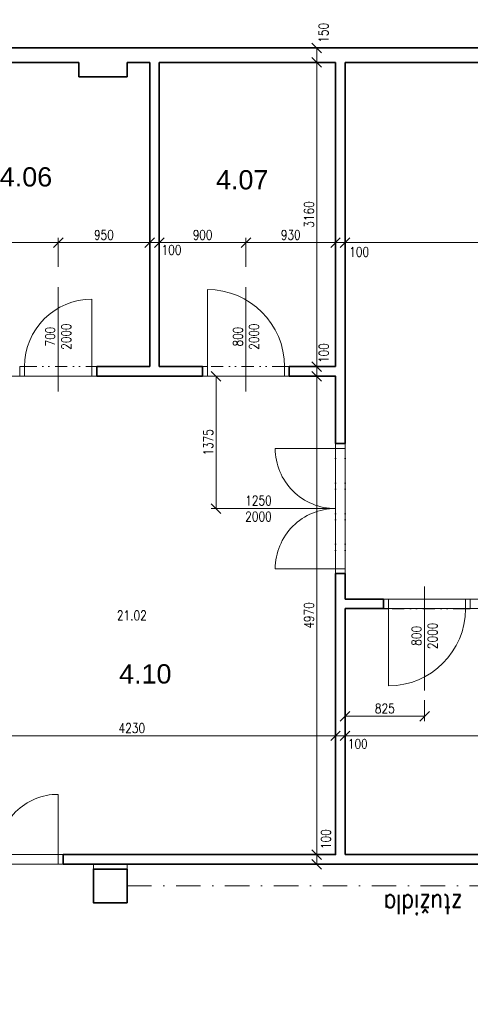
# Model space of a CAD drawing. Header units: millimetres. Extents: x -485339 to 350584, y -1189934 to 0.
# Tile 174 of 178: x -69405 to -64725, y -723233 to -713004. Entities that reach past the tile are written whole.
import ezdxf
from ezdxf.enums import TextEntityAlignment as Align

# ---------------------------------------------------------------- set-up
doc = ezdxf.new("R2010")
doc.units = ezdxf.units.MM
doc.header["$LTSCALE"] = 10
doc.linetypes.add('DASHDOT', pattern=[25.4, 12.7, -6.35, 0, -6.35])
doc.linetypes.add('DĚLICÍ2', pattern=[15.875, 6.35, -3.175, 0, -3.175, 0, -3.175])
doc.layers.get('Defpoints').update_dxf_attribs({"color": 201})
doc.layers.add('BOUR_DVEŘE', color=7, linetype='Continuous', lineweight=18, true_color=0x4ccd32)
for name, color, linetype, lineweight in [('St__otvory_dveře', 40, 'Continuous', 18), ('St_kóty', 132, 'Continuous', 18), ('St_plocha_místnosti', 250, 'Continuous', 18), ('St_popis_otvory', 40, 'Continuous', 18), ('St_čáry_obrys', 5, 'Continuous', 35), ('St_čáry_osy', 250, 'DASHDOT', 18), ('St_čáry_plné', 250, 'Continuous', 18)]:
    doc.layers.add(name, color=color, linetype=linetype, lineweight=lineweight)
doc.layers.add('St_plocha_místn', color=140, linetype='Continuous', lineweight=18, plot=False)
doc.styles.add('Andy', font='arial.ttf')
doc.styles.get("Standard").update_dxf_attribs({"font": 'simplex.shx', "width": 0.8})
doc.dimstyles.new('stavebníM50 vnitřní', dxfattribs={"dimtxt": 100, "dimasz": 100, "dimexe": 50, "dimexo": 100, "dimgap": 30, "dimtad": 1, "dimdec": 0, "dimtxsty": 'Standard', "dimblk": 'OBLIQUE', "dimcen": 2.5, "dimclrd": 256, "dimclre": 256, "dimclrt": 256, "dimadec": 0, "dimazin": 0, "dimtfac": 1, "dimtdec": 0, "dimtmove": 2, "dimatfit": 2, "dimldrblk": 'OBLIQUE', "dimfxl": 250, "dimfxlon": 1, "dimlwd": -1, "dimlwe": -1, "dimarcsym": 0})

# ---------------------------------------------------------------- blocks, each defined once
blk = doc.blocks.new('G$CC1796412')
at = {"layer": 'St__otvory_dveře', "color": 0, "ltscale": 2}
blk.add_lwpolyline([(850, 1), (850, 801)], dxfattribs=at)
at = {"layer": 'St__otvory_dveře', "ltscale": 2}
for points in [[(50, 0), (0, 0), (0, -100), (50, -100)], [(900, 1), (850, 1), (850, -99), (900, -99)]]:
    blk.add_lwpolyline(points, close=True, dxfattribs=at)
at = {"layer": 'St__otvory_dveře', "linetype": 'DĚLICÍ2', "ltscale": 2}
for points in [[(50, 0), (850, 1)], [(50, -100), (850, -99)]]:
    blk.add_lwpolyline(points, dxfattribs=at)
at = {"layer": 'St__otvory_dveře', "color": 0, "ltscale": 2}
blk.add_arc((850, 1), 800, 90, 180, dxfattribs=at)
blk = doc.blocks.new('G$CB4A84410')
at = {"layer": 'St__otvory_dveře', "ltscale": 2}
for points in [[(100, -50), (100, 0), (0, 0), (0, -50)], [(101, -800), (101, -750), (1, -750), (1, -800)]]:
    blk.add_lwpolyline(points, close=True, dxfattribs=at)
at = {"layer": 'St__otvory_dveře', "linetype": 'DĚLICÍ2', "ltscale": 2}
for points in [[(0, -50), (1, -750)], [(100, -50), (101, -750)]]:
    blk.add_lwpolyline(points, dxfattribs=at)
at = {"layer": 'St__otvory_dveře', "color": 0, "ltscale": 2}
blk.add_lwpolyline([(101, -750), (801, -750)], dxfattribs=at)
blk.add_arc((101, -750), 700, 0, 90, dxfattribs=at)
blk = doc.blocks.new('G$CCBB459BE')
at = {"layer": 'St__otvory_dveře', "color": 0, "ltscale": 2}
for points in [[(50, 101), (50, 726)], [(1300, 101), (1300, 726)]]:
    blk.add_lwpolyline(points, dxfattribs=at)
at = {"layer": 'St__otvory_dveře', "ltscale": 2}
for points in [[(50, 100), (0, 100), (0, 0), (50, 0)], [(1350, 101), (1300, 101), (1300, 1), (1350, 1)]]:
    blk.add_lwpolyline(points, close=True, dxfattribs=at)
at = {"layer": 'St__otvory_dveře', "linetype": 'DĚLICÍ2', "ltscale": 2}
for points in [[(50, 100), (1300, 101)], [(50, 0), (1300, 1)]]:
    blk.add_lwpolyline(points, dxfattribs=at)
at = {"layer": 'St__otvory_dveře', "color": 0, "ltscale": 2}
for centre, start, end in [((50, 101), 359.9631, 90), ((1300, 101), 90, 180.0369)]:
    blk.add_arc(centre, 625, start, end, dxfattribs=at)
blk = doc.blocks.new('_OBLIQUE')
at = {"color": 0, "linetype": 'ByBlock'}
blk.add_line((-0.5, -0.5), (0.5, 0.5), dxfattribs=at)
blk = doc.blocks.new('*D5346')
at = {"layer": 'Defpoints', "color": 0}
for p in [(-69005, -715320), (-69005, -715784), (-70355, -716608)]:
    blk.add_point(p, dxfattribs=at)
at = {"layer": 'St_kóty'}
for p, q in [((-70355, -715570), (-70355, -715270)), ((-70355, -715320), (-69005, -715320)), ((-69005, -715570), (-69005, -715270))]:
    blk.add_line(p, q, dxfattribs=at)
at = {"layer": 'St_kóty', "linetype": 'ByBlock', "xscale": 100, "yscale": 100, "zscale": 100, "rotation": 180}
blk.add_blockref('_OBLIQUE', (-70355, -715320), dxfattribs=at)
at = {"layer": 'St_kóty', "linetype": 'ByBlock', "xscale": 100, "yscale": 100, "zscale": 100}
blk.add_blockref('_OBLIQUE', (-69005, -715320), dxfattribs=at)
at = {"layer": 'St_kóty', "insert": (-69680, -715240), "char_height": 100, "attachment_point": 5}
blk.add_mtext('1350', dxfattribs=at)
blk = doc.blocks.new('*D5347')
at = {"layer": 'Defpoints', "color": 0}
for p in [(-68055, -715320), (-69005, -715784), (-68055, -716608)]:
    blk.add_point(p, dxfattribs=at)
at = {"layer": 'St_kóty'}
for p, q in [((-69005, -715570), (-69005, -715270)), ((-69005, -715320), (-68055, -715320)), ((-68055, -715570), (-68055, -715270))]:
    blk.add_line(p, q, dxfattribs=at)
at = {"layer": 'St_kóty', "linetype": 'ByBlock', "xscale": 100, "yscale": 100, "zscale": 100, "rotation": 180}
blk.add_blockref('_OBLIQUE', (-69005, -715320), dxfattribs=at)
at = {"layer": 'St_kóty', "linetype": 'ByBlock', "xscale": 100, "yscale": 100, "zscale": 100}
blk.add_blockref('_OBLIQUE', (-68055, -715320), dxfattribs=at)
at = {"layer": 'St_kóty', "insert": (-68530, -715240), "char_height": 100, "attachment_point": 5}
blk.add_mtext('950', dxfattribs=at)
blk = doc.blocks.new('*D5348')
at = {"layer": 'Defpoints', "color": 0}
for p in [(-67955, -715320), (-68055, -716608), (-67955, -716608)]:
    blk.add_point(p, dxfattribs=at)
at = {"layer": 'St_kóty'}
for p, q in [((-68055, -715570), (-68055, -715270)), ((-68055, -715320), (-67955, -715320)), ((-67955, -715570), (-67955, -715270))]:
    blk.add_line(p, q, dxfattribs=at)
at = {"layer": 'St_kóty', "linetype": 'ByBlock', "xscale": 100, "yscale": 100, "zscale": 100, "rotation": 180}
blk.add_blockref('_OBLIQUE', (-68055, -715320), dxfattribs=at)
at = {"layer": 'St_kóty', "linetype": 'ByBlock', "xscale": 100, "yscale": 100, "zscale": 100}
blk.add_blockref('_OBLIQUE', (-67955, -715320), dxfattribs=at)
at = {"layer": 'St_kóty', "insert": (-67829, -715396), "char_height": 100, "attachment_point": 5}
blk.add_mtext('100', dxfattribs=at)
blk = doc.blocks.new('*D5349')
at = {"layer": 'Defpoints', "color": 0}
for p in [(-67055, -715320), (-67055, -715784), (-67955, -716608)]:
    blk.add_point(p, dxfattribs=at)
at = {"layer": 'St_kóty'}
for p, q in [((-67955, -715570), (-67955, -715270)), ((-67955, -715320), (-67055, -715320)), ((-67055, -715570), (-67055, -715270))]:
    blk.add_line(p, q, dxfattribs=at)
at = {"layer": 'St_kóty', "linetype": 'ByBlock', "xscale": 100, "yscale": 100, "zscale": 100, "rotation": 180}
blk.add_blockref('_OBLIQUE', (-67955, -715320), dxfattribs=at)
at = {"layer": 'St_kóty', "linetype": 'ByBlock', "xscale": 100, "yscale": 100, "zscale": 100}
blk.add_blockref('_OBLIQUE', (-67055, -715320), dxfattribs=at)
at = {"layer": 'St_kóty', "insert": (-67505, -715240), "char_height": 100, "attachment_point": 5}
blk.add_mtext('900', dxfattribs=at)
blk = doc.blocks.new('*D5350')
at = {"layer": 'Defpoints', "color": 0}
for p in [(-66125, -715320), (-67055, -715784), (-66125, -716608)]:
    blk.add_point(p, dxfattribs=at)
at = {"layer": 'St_kóty'}
for p, q in [((-67055, -715570), (-67055, -715270)), ((-67055, -715320), (-66125, -715320)), ((-66125, -715570), (-66125, -715270))]:
    blk.add_line(p, q, dxfattribs=at)
at = {"layer": 'St_kóty', "linetype": 'ByBlock', "xscale": 100, "yscale": 100, "zscale": 100, "rotation": 180}
blk.add_blockref('_OBLIQUE', (-67055, -715320), dxfattribs=at)
at = {"layer": 'St_kóty', "linetype": 'ByBlock', "xscale": 100, "yscale": 100, "zscale": 100}
blk.add_blockref('_OBLIQUE', (-66125, -715320), dxfattribs=at)
at = {"layer": 'St_kóty', "insert": (-66590, -715240), "char_height": 100, "attachment_point": 5}
blk.add_mtext('930', dxfattribs=at)
blk = doc.blocks.new('*D5351')
at = {"layer": 'Defpoints', "color": 0}
for p in [(-66025, -715320), (-66125, -716608), (-66025, -716608)]:
    blk.add_point(p, dxfattribs=at)
at = {"layer": 'St_kóty'}
for p, q in [((-66125, -715570), (-66125, -715270)), ((-66125, -715320), (-66025, -715320)), ((-66025, -715570), (-66025, -715270))]:
    blk.add_line(p, q, dxfattribs=at)
at = {"layer": 'St_kóty', "linetype": 'ByBlock', "xscale": 100, "yscale": 100, "zscale": 100, "rotation": 180}
blk.add_blockref('_OBLIQUE', (-66125, -715320), dxfattribs=at)
at = {"layer": 'St_kóty', "linetype": 'ByBlock', "xscale": 100, "yscale": 100, "zscale": 100}
blk.add_blockref('_OBLIQUE', (-66025, -715320), dxfattribs=at)
at = {"layer": 'St_kóty', "insert": (-65880, -715417), "char_height": 100, "attachment_point": 5}
blk.add_mtext('100', dxfattribs=at)
blk = doc.blocks.new('*D5352')
at = {"layer": 'Defpoints', "color": 0}
for p in [(-59875, -715320), (-59875, -715873), (-66025, -716608)]:
    blk.add_point(p, dxfattribs=at)
at = {"layer": 'St_kóty'}
for p, q in [((-66025, -715570), (-66025, -715270)), ((-66025, -715320), (-59875, -715320)), ((-59875, -715570), (-59875, -715270))]:
    blk.add_line(p, q, dxfattribs=at)
at = {"layer": 'St_kóty', "linetype": 'ByBlock', "xscale": 100, "yscale": 100, "zscale": 100, "rotation": 180}
blk.add_blockref('_OBLIQUE', (-66025, -715320), dxfattribs=at)
at = {"layer": 'St_kóty', "linetype": 'ByBlock', "xscale": 100, "yscale": 100, "zscale": 100}
blk.add_blockref('_OBLIQUE', (-59875, -715320), dxfattribs=at)
at = {"layer": 'St_kóty', "insert": (-62950, -715240), "char_height": 100, "attachment_point": 5}
blk.add_mtext('6150', dxfattribs=at)
blk = doc.blocks.new('*D5355')
at = {"layer": 'Defpoints', "color": 0}
for p in [(-70355, -720238), (-66125, -720444), (-66125, -721678)]:
    blk.add_point(p, dxfattribs=at)
at = {"layer": 'St_kóty'}
for p, q in [((-70355, -720338), (-70355, -720494)), ((-70355, -720444), (-66125, -720444)), ((-66125, -720694), (-66125, -720394))]:
    blk.add_line(p, q, dxfattribs=at)
at = {"layer": 'St_kóty', "linetype": 'ByBlock', "xscale": 100, "yscale": 100, "zscale": 100, "rotation": 180}
blk.add_blockref('_OBLIQUE', (-70355, -720444), dxfattribs=at)
at = {"layer": 'St_kóty', "linetype": 'ByBlock', "xscale": 100, "yscale": 100, "zscale": 100}
blk.add_blockref('_OBLIQUE', (-66125, -720444), dxfattribs=at)
at = {"layer": 'St_kóty', "insert": (-68240, -720364), "char_height": 100, "attachment_point": 5}
blk.add_mtext('4230', dxfattribs=at)
blk = doc.blocks.new('*D5356')
at = {"layer": 'Defpoints', "color": 0}
for p in [(-66025, -720444), (-66125, -721678), (-66025, -721678)]:
    blk.add_point(p, dxfattribs=at)
at = {"layer": 'St_kóty'}
for p, q in [((-66125, -720694), (-66125, -720394)), ((-66125, -720444), (-66025, -720444)), ((-66025, -720694), (-66025, -720394))]:
    blk.add_line(p, q, dxfattribs=at)
at = {"layer": 'St_kóty', "linetype": 'ByBlock', "xscale": 100, "yscale": 100, "zscale": 100, "rotation": 180}
blk.add_blockref('_OBLIQUE', (-66125, -720444), dxfattribs=at)
at = {"layer": 'St_kóty', "linetype": 'ByBlock', "xscale": 100, "yscale": 100, "zscale": 100}
blk.add_blockref('_OBLIQUE', (-66025, -720444), dxfattribs=at)
at = {"layer": 'St_kóty', "insert": (-65894, -720527), "char_height": 100, "attachment_point": 5}
blk.add_mtext('100', dxfattribs=at)
blk = doc.blocks.new('*D5357')
at = {"layer": 'Defpoints', "color": 0}
for p in [(-59875, -720444), (-66025, -721678), (-59875, -721678)]:
    blk.add_point(p, dxfattribs=at)
at = {"layer": 'St_kóty'}
for p, q in [((-66025, -720694), (-66025, -720394)), ((-66025, -720444), (-59875, -720444)), ((-59875, -720694), (-59875, -720394))]:
    blk.add_line(p, q, dxfattribs=at)
at = {"layer": 'St_kóty', "linetype": 'ByBlock', "xscale": 100, "yscale": 100, "zscale": 100, "rotation": 180}
blk.add_blockref('_OBLIQUE', (-66025, -720444), dxfattribs=at)
at = {"layer": 'St_kóty', "linetype": 'ByBlock', "xscale": 100, "yscale": 100, "zscale": 100}
blk.add_blockref('_OBLIQUE', (-59875, -720444), dxfattribs=at)
at = {"layer": 'St_kóty', "insert": (-62950, -720364), "char_height": 100, "attachment_point": 5}
blk.add_mtext('6150', dxfattribs=at)
blk = doc.blocks.new('*D5360')
at = {"layer": 'Defpoints', "color": 0}
for p in [(-66025, -719974), (-65200, -719974), (-66025, -720240)]:
    blk.add_point(p, dxfattribs=at)
at = {"layer": 'St_kóty'}
for p, q in [((-66025, -720074), (-66025, -720290)), ((-65200, -720074), (-65200, -720290)), ((-65200, -720240), (-66025, -720240))]:
    blk.add_line(p, q, dxfattribs=at)
at = {"layer": 'St_kóty', "linetype": 'ByBlock', "xscale": 100, "yscale": 100, "zscale": 100, "rotation": 180}
blk.add_blockref('_OBLIQUE', (-66025, -720240), dxfattribs=at)
at = {"layer": 'St_kóty', "linetype": 'ByBlock', "xscale": 100, "yscale": 100, "zscale": 100}
blk.add_blockref('_OBLIQUE', (-65200, -720240), dxfattribs=at)
at = {"layer": 'St_kóty', "insert": (-65613, -720160), "char_height": 100, "attachment_point": 5}
blk.add_mtext('825', dxfattribs=at)
blk = doc.blocks.new('*D5362')
at = {"layer": 'Defpoints', "color": 0}
for p in [(-59875, 0), (-59875, -727049), (-70355, -727118)]:
    blk.add_point(p, dxfattribs=at)
at = {"layer": 'St_kóty'}
for p, q in [((-59875, -726799), (-59875, -727099)), ((-70355, -727049), (-70355, -726999)), ((-70355, -727049), (-59875, -727049))]:
    blk.add_line(p, q, dxfattribs=at)
at = {"layer": 'St_kóty', "linetype": 'ByBlock', "xscale": 100, "yscale": 100, "zscale": 100, "rotation": 180}
blk.add_blockref('_OBLIQUE', (-70355, -727049), dxfattribs=at)
at = {"layer": 'St_kóty', "linetype": 'ByBlock', "xscale": 100, "yscale": 100, "zscale": 100}
blk.add_blockref('_OBLIQUE', (-59875, -727049), dxfattribs=at)
at = {"layer": 'St_kóty', "insert": (-65115, -726969), "char_height": 100, "attachment_point": 5}
blk.add_mtext('10480', dxfattribs=at)
blk = doc.blocks.new('*D5371')
at = {"layer": 'Defpoints', "color": 0}
for p in [(-67190, -713298), (-67190, -713448), (-66320, -713448)]:
    blk.add_point(p, dxfattribs=at)
at = {"layer": 'St_kóty'}
for p, q in [((-66570, -713298), (-66270, -713298)), ((-66320, -713298), (-66320, -713448)), ((-66570, -713448), (-66270, -713448))]:
    blk.add_line(p, q, dxfattribs=at)
at = {"layer": 'St_kóty', "linetype": 'ByBlock', "xscale": 100, "yscale": 100, "zscale": 100}
for p, rotation in [((-66320, -713298), 90), ((-66320, -713448), 270)]:
    blk.add_blockref('_OBLIQUE', p, dxfattribs=dict(at, rotation=rotation))
at = {"layer": 'St_kóty', "insert": (-66249, -713141), "char_height": 100, "attachment_point": 5, "rotation": 90}
blk.add_mtext('150', dxfattribs=at)
blk = doc.blocks.new('*D5374')
at = {"layer": 'Defpoints', "color": 0}
for p in [(-67190, -713448), (-66320, -716608), (-66125, -716608)]:
    blk.add_point(p, dxfattribs=at)
at = {"layer": 'St_kóty'}
for p, q in [((-66570, -713448), (-66270, -713448)), ((-66320, -713448), (-66320, -716608)), ((-66225, -716608), (-66370, -716608))]:
    blk.add_line(p, q, dxfattribs=at)
at = {"layer": 'St_kóty', "linetype": 'ByBlock', "xscale": 100, "yscale": 100, "zscale": 100}
for p, rotation in [((-66320, -713448), 90), ((-66320, -716608), 270)]:
    blk.add_blockref('_OBLIQUE', p, dxfattribs=dict(at, rotation=rotation))
at = {"layer": 'St_kóty', "insert": (-66400, -715028), "char_height": 100, "attachment_point": 5, "rotation": 90}
blk.add_mtext('3160', dxfattribs=at)
blk = doc.blocks.new('*D5375')
at = {"layer": 'Defpoints', "color": 0}
for p in [(-66125, -716608), (-66320, -716708), (-66125, -716708)]:
    blk.add_point(p, dxfattribs=at)
at = {"layer": 'St_kóty'}
for p, q in [((-66225, -716608), (-66370, -716608)), ((-66320, -716608), (-66320, -716708)), ((-66225, -716708), (-66370, -716708))]:
    blk.add_line(p, q, dxfattribs=at)
at = {"layer": 'St_kóty', "linetype": 'ByBlock', "xscale": 100, "yscale": 100, "zscale": 100}
for p, rotation in [((-66320, -716608), 90), ((-66320, -716708), 270)]:
    blk.add_blockref('_OBLIQUE', p, dxfattribs=dict(at, rotation=rotation))
at = {"layer": 'St_kóty', "insert": (-66247, -716467), "char_height": 100, "attachment_point": 5, "rotation": 90}
blk.add_mtext('100', dxfattribs=at)
blk = doc.blocks.new('*D5376')
at = {"layer": 'Defpoints', "color": 0}
for p in [(-66125, -716708), (-66320, -721678), (-66125, -721678)]:
    blk.add_point(p, dxfattribs=at)
at = {"layer": 'St_kóty'}
for p, q in [((-66225, -716708), (-66370, -716708)), ((-66320, -716708), (-66320, -721678)), ((-66225, -721678), (-66370, -721678))]:
    blk.add_line(p, q, dxfattribs=at)
at = {"layer": 'St_kóty', "linetype": 'ByBlock', "xscale": 100, "yscale": 100, "zscale": 100}
for p, rotation in [((-66320, -716708), 90), ((-66320, -721678), 270)]:
    blk.add_blockref('_OBLIQUE', p, dxfattribs=dict(at, rotation=rotation))
at = {"layer": 'St_kóty', "insert": (-66400, -719193), "char_height": 100, "attachment_point": 5, "rotation": 90}
blk.add_mtext('4970', dxfattribs=at)
blk = doc.blocks.new('*D5377')
at = {"layer": 'Defpoints', "color": 0}
for p in [(-66320, -721778), (-66125, -721678), (-66125, -721778)]:
    blk.add_point(p, dxfattribs=at)
at = {"layer": 'St_kóty'}
for p, q in [((-66225, -721678), (-66370, -721678)), ((-66225, -721778), (-66370, -721778)), ((-66320, -721678), (-66320, -721778))]:
    blk.add_line(p, q, dxfattribs=at)
at = {"layer": 'St_kóty', "linetype": 'ByBlock', "xscale": 100, "yscale": 100, "zscale": 100}
for p, rotation in [((-66320, -721678), 90), ((-66320, -721778), 270)]:
    blk.add_blockref('_OBLIQUE', p, dxfattribs=dict(at, rotation=rotation))
at = {"layer": 'St_kóty', "insert": (-66225, -721518), "char_height": 100, "attachment_point": 5, "rotation": 90}
blk.add_mtext('100', dxfattribs=at)
blk = doc.blocks.new('*D5378')
at = {"layer": 'Defpoints', "color": 0}
for p in [(-66125, -716708), (-67366, -718083), (-66495, -718083)]:
    blk.add_point(p, dxfattribs=at)
at = {"layer": 'St_kóty'}
for p, q in [((-67116, -716708), (-67416, -716708)), ((-67366, -716708), (-67366, -718083)), ((-67116, -718083), (-67416, -718083))]:
    blk.add_line(p, q, dxfattribs=at)
at = {"layer": 'St_kóty', "linetype": 'ByBlock', "xscale": 100, "yscale": 100, "zscale": 100}
for p, rotation in [((-67366, -716708), 90), ((-67366, -718083), 270)]:
    blk.add_blockref('_OBLIQUE', p, dxfattribs=dict(at, rotation=rotation))
at = {"layer": 'St_kóty', "insert": (-67446, -717395), "char_height": 100, "attachment_point": 5, "rotation": 90}
blk.add_mtext('1375', dxfattribs=at)

msp = doc.modelspace()

# ---------------------------------------------------------------- linework, layer by layer
at = {"layer": 'St_plocha_místn'}
for points in [[(-66024.9, -719022.8), (-59924.9, -719022.8), (-59924.9, -718872.8), (-59874.9, -718872.8), (-59874.9, -716022.8), (-59924.9, -716022.8), (-59924.9, -715872.8), (-59874.9, -715872.8), (-59874.9, -713447.8), (-61284.9, -713447.8), (-61284.9, -713597.8), (-61784.9, -713597.8), (-61784.9, -713447.8), (-66024.9, -713447.8)], [(-66124.9, -721677.8), (-70354.9, -721677.8), (-70354.9, -716707.8), (-66124.9, -716707.8)], [(-66024.9, -721677.8), (-59875.3, -721677.8), (-59875.3, -719122.8), (-66024.9, -719122.8)]]:
    msp.add_lwpolyline(points, close=True, dxfattribs=at)
msp.add_lwpolyline([(-59873.3, -724872.8), (-59873.3, -721827.8), (-59924.9, -721827.8), (-59924.9, -721777.8), (-61289.1, -721777.8), (-61289.1, -722177.8), (-61639.1, -722177.8), (-61639.1, -721777.8), (-68289.1, -721777.8), (-68289.1, -722177.8), (-68639.1, -722177.8), (-68639.1, -721777.8), (-70354.9, -721777.8), (-70354.9, -727647.8)], dxfattribs=at)
at = {"layer": 'St_popis_otvory'}
for points in [[(-69004.9, -716865.1), (-69004.9, -715783.8)], [(-67054.9, -716865.1), (-67054.9, -715783.8)], [(-67206.6, -718082.8), (-66125.3, -718082.8)], [(-65200.4, -719974.1), (-65200.4, -718892.8)]]:
    msp.add_lwpolyline(points, dxfattribs=at)
at = {"layer": 'St_čáry_obrys', "ltscale": 2}
for p, q in [((-66024.9, -718757.8), (-66024.9, -719022.8)), ((-65624.9, -719022.8), (-65624.9, -719122.8)), ((-66024.9, -719122.8), (-66024.9, -721677.8))]:
    msp.add_line(p, q, dxfattribs=at)
for points in [[(-59774.9, -713297.8), (-74604.9, -713297.8)], [(-70354.9, -713447.8), (-68789.1, -713447.8)], [(-68789.1, -713447.8), (-68789.1, -713597.8)], [(-68289.1, -713447.8), (-68054.9, -713447.8)], [(-68289.1, -713447.8), (-68289.1, -713597.8)], [(-68054.9, -713447.8), (-68054.9, -716607.8)], [(-67954.9, -713447.8), (-67954.9, -716607.8)], [(-67954.9, -713447.8), (-66124.9, -713447.8)], [(-66124.9, -716607.8), (-66124.9, -713447.8)], [(-66024.9, -713447.8), (-61784.9, -713447.8)], [(-66024.9, -713447.8), (-66024.9, -717407.8)], [(-68789.1, -713597.8), (-68289.1, -713597.8)], [(-68604.9, -716607.8), (-68604.9, -716707.8)], [(-68604.9, -716607.8), (-68054.9, -716607.8)], [(-67954.9, -716607.8), (-67504.9, -716607.8)], [(-67504.9, -716607.8), (-67504.9, -716707.8)], [(-66604.9, -716607.8), (-66604.9, -716707.8)], [(-66604.9, -716607.8), (-66124.9, -716607.8)], [(-68604.9, -716707.8), (-67504.9, -716707.8)], [(-66604.9, -716707.8), (-66124.9, -716707.8), (-66124.9, -717407.8)], [(-66124.9, -717407.8), (-66024.9, -717407.8)], [(-66124.9, -718757.8), (-66124.9, -721677.8), (-68954.9, -721677.8)], [(-66124.9, -718757.8), (-66024.9, -718757.8)], [(-65624.9, -719022.8), (-66024.9, -719022.8)], [(-65624.9, -719122.8), (-66024.9, -719122.8)], [(-68954.9, -721677.8), (-68954.9, -721777.8)], [(-59924.9, -721777.8), (-68954.9, -721777.8)], [(-59924.9, -721677.8), (-66024.9, -721677.8)]]:
    msp.add_lwpolyline(points, dxfattribs=at)
msp.add_lwpolyline([(-68289.1, -722177.8), (-68289.1, -721827.8), (-68639.1, -721827.8), (-68639.1, -722177.8)], close=True, dxfattribs=at)
at = {"layer": 'St_čáry_osy', "ltscale": 2}
msp.add_lwpolyline([(-68289.1, -722002.8), (-61639.1, -722002.8)], dxfattribs=at)

# ---------------------------------------------------------------- block references
at = {"layer": 'BOUR_DVEŘE', "ltscale": 2, "xscale": -1}
msp.add_blockref('G$CC1796412', (-66604.9, -716608.6), dxfattribs=at)
at = {"layer": 'BOUR_DVEŘE', "ltscale": 2}
for name, p, rotation in [('G$CB4A84410', (-69404.9, -716708.6), 90), ('G$CCBB459BE', (-66024.9, -718757.8), 90), ('G$CC1796412', (-64724.9, -719123.6), 180)]:
    msp.add_blockref(name, p, dxfattribs=dict(at, rotation=rotation))
msp.add_blockref('G$CCBB459BE', (-70304.9, -721777.8), dxfattribs=at)

# ---------------------------------------------------------------- texts
at = {"layer": 'St_plocha_místn', "width": 0.8}
msp.add_text('21.02', height=100, dxfattribs=at).set_placement((-68239.9, -719192.8), align=Align.MIDDLE_CENTER)
at = {"layer": 'St_plocha_místnosti', "ltscale": 2, "style": 'Andy'}
for s, p in [('4.06', (-69611.4, -714736.9)), ('4.07', (-67365.9, -714767.1)), ('4.10', (-68372.2, -719900.4))]:
    msp.add_text(s, height=200, dxfattribs=at).set_placement(p)
at = {"layer": 'St_popis_otvory', "char_height": 100, "width": 1342.526, "attachment_point": 5, "rotation": 90}
for s, insert in [('700\\P2000', (-69004.9, -716296.6)), ('800\\P2000', (-67054.9, -716296.6)), ('800\\P2000', (-65200.4, -719405.7))]:
    msp.add_mtext(s, dxfattribs=dict(at, insert=insert))
at = {"layer": 'St_popis_otvory', "insert": (-66925.2, -718082.8), "char_height": 100, "width": 1342.526, "attachment_point": 5}
msp.add_mtext('1250\\P2000', dxfattribs=at)
at = {"layer": 'St_čáry_plné', "ltscale": 2, "width": 0.8}
msp.add_text('ztužidla', height=200, rotation=180, dxfattribs=at).set_placement((-64807.2, -722095.7))

# ---------------------------------------------------------------- dimensions: what is measured, and where the dimension line sits
at = {"layer": 'St_kóty'}
for base, p1, p2, picture, middle in [((-59875.3, -727049.1), (-70354.9, -727117.8), (-59875.3, 0), '*D5362', (-65115.1, -726969.1)), ((-69004.9, -715320.1), (-70354.9, -716607.8), (-69004.9, -715783.8), '*D5346', (-69679.9, -715240.1)), ((-68054.9, -715320.1), (-69004.9, -715783.8), (-68054.9, -716607.8), '*D5347', (-68529.9, -715240.1)), ((-67054.9, -715320.1), (-67954.9, -716607.8), (-67054.9, -715783.8), '*D5349', (-67504.9, -715240.1)), ((-66124.9, -715320.1), (-67054.9, -715783.8), (-66124.9, -716607.8), '*D5350', (-66589.9, -715240.1)), ((-59874.9, -715320.1), (-66024.9, -716607.8), (-59874.9, -715872.8), '*D5352', (-62949.9, -715240.1)), ((-66024.8823, -720240.1573), (-65200.3712, -719974.1143), (-66024.8823, -719974.1143), '*D5360', (-65612.6267, -720160.1573)), ((-66124.9, -720443.8), (-70354.9, -720237.8), (-66124.9, -721677.8), '*D5355', (-68239.9, -720363.8)), ((-59875.3, -720443.8), (-66024.9, -721677.8), (-59875.3, -721677.7), '*D5357', (-62950.1, -720363.8))]:
    dim = msp.add_linear_dim(base=base, p1=p1, p2=p2, dimstyle='stavebníM50 vnitřní', dxfattribs=at)
    dim.commit()
    dim.dimension.update_dxf_attribs({"geometry": picture, "text_midpoint": middle})
for base, p1, p2, picture, middle in [((-66320.4, -713447.8), (-67189.9, -713297.8), (-67189.9, -713447.8), '*D5371', (-66249.4, -713141.4)), ((-66320.4, -716707.8), (-66124.9, -716607.8), (-66124.9, -716707.8), '*D5375', (-66247.2, -716466.7)), ((-66320.4, -721777.8), (-66124.9, -721677.8), (-66124.9, -721777.8), '*D5377', (-66224.6, -721517.6))]:
    dim = msp.add_linear_dim(base=base, p1=p1, p2=p2, angle=90, dimstyle='stavebníM50 vnitřní', dxfattribs=at)
    dim.commit()
    dim.dimension.update_dxf_attribs({"geometry": picture, "text_midpoint": middle, "dimtype": 160})
for base, p1, p2, picture, middle in [((-66320.4, -716607.8), (-67189.9, -713447.8), (-66124.9, -716607.8), '*D5374', (-66400.4, -715027.8)), ((-67366.4, -718082.8), (-66124.9, -716707.8), (-66495.2, -718082.8), '*D5378', (-67446.4, -717395.3)), ((-66320.4, -721677.8), (-66124.9, -716707.8), (-66124.9, -721677.8), '*D5376', (-66400.4, -719192.8))]:
    dim = msp.add_linear_dim(base=base, p1=p1, p2=p2, angle=90, dimstyle='stavebníM50 vnitřní', dxfattribs=at)
    dim.commit()
    dim.dimension.update_dxf_attribs({"geometry": picture, "text_midpoint": middle})
for base, p1, p2, picture, middle in [((-67954.9, -715320.1), (-68054.9, -716607.8), (-67954.9, -716607.8), '*D5348', (-67828.7, -715396.2)), ((-66024.9, -715320.1), (-66124.9, -716607.8), (-66024.9, -716607.8), '*D5351', (-65879.7, -715416.8)), ((-66024.9, -720443.8), (-66124.9, -721677.8), (-66024.9, -721677.8), '*D5356', (-65893.7, -720526.5))]:
    dim = msp.add_linear_dim(base=base, p1=p1, p2=p2, dimstyle='stavebníM50 vnitřní', dxfattribs=at)
    dim.commit()
    dim.dimension.update_dxf_attribs({"geometry": picture, "text_midpoint": middle, "dimtype": 160})

doc.saveas('drawing.dxf')
